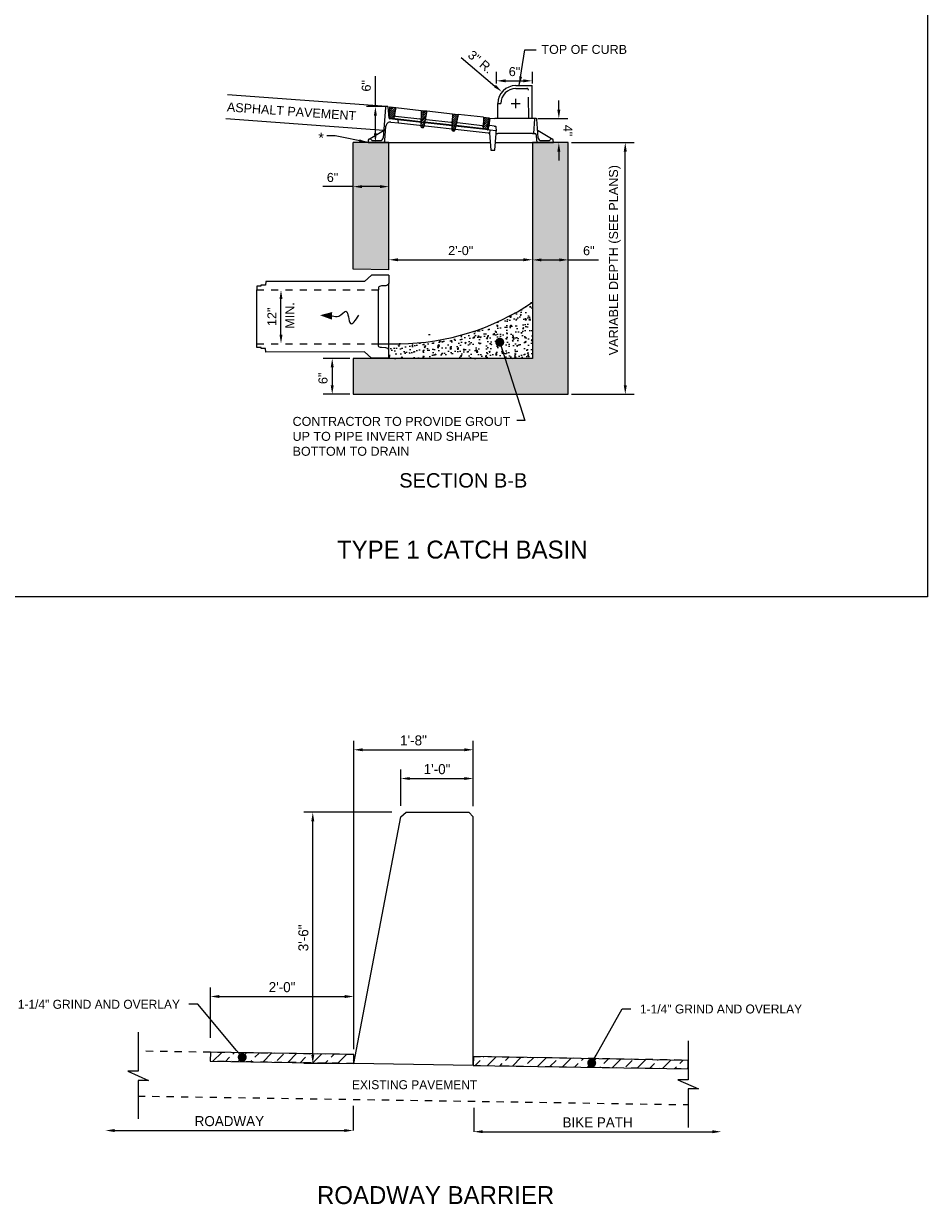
# Model space of a CAD drawing. Header units: feet. Extents: x 0 to 192, y -5 to 30.
# Tile 3 of 21: x 24 to 37, y -5 to 11. Entities that reach past the tile are written whole.
import ezdxf
from ezdxf import colors
from ezdxf.entities.mleader import LeaderData, LeaderLine
from ezdxf.math import Vec2, Vec3

# ---------------------------------------------------------------- set-up
doc = ezdxf.new("R2010")
doc.units = ezdxf.units.FT
doc.header["$MEASUREMENT"] = 0
for name, pattern in [('F', [0.15, 0.1, -0.05]), ('OhDOT_USTN2', [0.11, 0.069, -0.041]), ('OhDOT_USTN3', [0.22, 0.165, -0.055])]:
    doc.linetypes.add(name, pattern=pattern)
doc.layers.add('COLUMNS', color=6, linetype='Continuous', plot=False)
for name, color, linetype in [('D-HATCH-PATT', 247, 'Continuous'), ('D-TEXT', 9, 'Continuous'), ('D-TITLE', 3, 'Continuous'), ('D-TITLE_SUB', 6, 'Continuous'), ('DETAIL', 1, 'Continuous'), ('PV_X_EOP', 27, 'OhDOT_USTN3'), ('SC_Shading1', 247, 'Continuous'), ('text', 9, 'Continuous'), ('XS_X_Ground_Line', 180, 'OhDOT_USTN2')]:
    doc.layers.add(name, color=color, linetype=linetype)
doc.styles.add('Slanted-Normal', font='font31.shx', dxfattribs={"height": 0.14})
doc.styles.get("Standard").update_dxf_attribs({"font": 'arial.ttf'})
doc.dimstyles.new('COEC', dxfattribs={"dimscale": 13.9, "dimtxt": 0.18, "dimasz": 0.18, "dimexe": 0.18, "dimexo": 0.0625, "dimgap": 0.09, "dimtad": 1, "dimzin": 0, "dimdsep": 46, "dimtxsty": 'Standard', "dimcen": 0.09, "dimclrd": 256, "dimclre": 256, "dimclrt": 256, "dimaunit": 1, "dimadec": 4, "dimazin": 0, "dimtfac": 1, "dimtofl": 0, "dimtmove": 0, "dimatfit": 3, "dimfxl": 1, "dimtolj": 1, "dimtzin": 0, "dimlwd": -1, "dimlwe": -1, "dimarcsym": 0})
doc.dimstyles.get("Standard").update_dxf_attribs({"dimtxt": 0.18, "dimasz": 0.18, "dimexe": 0.18, "dimexo": 0.0625, "dimgap": 0.09, "dimtad": 0, "dimtih": 1, "dimtoh": 1, "dimdec": 4, "dimzin": 0, "dimdsep": 46, "dimtxsty": 'Standard', "dimcen": 0.09, "dimadec": 0, "dimazin": 0, "dimtfac": 1, "dimtdec": 4, "dimtofl": 0, "dimtmove": 0, "dimatfit": 3, "dimfxl": 1, "dimtolj": 1, "dimtzin": 0, "dimarcsym": 0})
pattern_1 = [(50, (-164.92256, 2.60307), (0.17931505, -0.01568803), [0.01875, -0.20625]), (355, (-164.92256, 2.60307), (-0.03468783, 0.18804803), [0.015, -0.165]), (100.45144, (-164.90762, 2.60176), (0.14462721, 0.17236), [0.01593505, -0.17528553]), (46.1842, (-164.92256, 2.65307), (0.26681033, -0.04137982), [0.028125, -0.309375]), (96.63564, (-164.90033, 2.64962), (0.2336655, 0.24352965), [0.0239026, -0.26292844]), (351.18416, (-164.92256, 2.65307), (0.2336655, 0.24352965), [0.0225, -0.2475]), (21, (-164.89756, 2.64057), (0.14922676, -0.10065472), [0.01875, -0.20625]), (326, (-164.89756, 2.64057), (0.06082883, 0.18128751), [0.015, -0.165]), (71.45144, (-164.88513, 2.63218), (0.2100556, 0.08063279), [0.01593505, -0.17528553]), (37.5, (-164.92256, 2.60307), (0.003039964, 0.083223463), [0, -0.163, 0, -0.1675, 0, -0.165625]), (7.5, (-164.92256, 2.60307), (0.065767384, 0.098602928), [0, -0.0955, 0, -0.15925, 0, -0.063125]), (327.5, (-164.97831, 2.60307), (0.13345561, -0.005638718), [0, -0.0625, 0, -0.195, 0, -0.25875]), (317.5, (-165.00331, 2.60307), (0.14579654, 0.025026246), [0, -0.08125, 0, -0.1295, 0, -0.18375])]

# ---------------------------------------------------------------- blocks, each defined once
blk = doc.blocks.new('*D7')
at = {"layer": 'D-TEXT', "color": 0, "linetype": 'Continuous', "lineweight": -2, "transparency": 16777216}
for p, q in [((31.46, 10.163), (31.46, 10.289)), ((31.168, 10.037), (31.586, 10.037)), ((31.46, 9.578), (31.46, 9.452))]:
    blk.add_line(p, q, dxfattribs=at)
at = {"layer": 'D-TEXT', "color": 0, "linetype": 'Continuous', "transparency": 16777216}
for points in [[(31.481, 10.163), (31.439, 10.163), (31.46, 10.037)], [(31.481, 9.578), (31.439, 9.578), (31.46, 9.704)]]:
    blk.add_solid(points, dxfattribs=at)
at = {"layer": 'Defpoints', "color": 0, "linetype": 'Continuous', "transparency": 16777216}
for p in [(31.124, 10.037), (31.124, 9.704), (31.46, 9.704)]:
    blk.add_point(p, dxfattribs=at)
at = {"layer": 'D-TEXT', "color": 0, "linetype": 'Continuous', "transparency": 16777216, "insert": (31.586, 9.871), "char_height": 0.126, "attachment_point": 5, "rotation": 270.0055}
blk.add_mtext('\\A1;4"', dxfattribs=at)
blk = doc.blocks.new('*D10')
at = {"layer": 'D-TEXT', "color": 0, "linetype": 'Continuous', "lineweight": -2, "transparency": 16777216}
for p, q in [((28.548, 6.697), (28.175, 6.697)), ((28.301, 6.571), (28.301, 6.323)), ((28.548, 6.197), (28.175, 6.197))]:
    blk.add_line(p, q, dxfattribs=at)
at = {"layer": 'D-TEXT', "color": 0, "linetype": 'Continuous', "transparency": 16777216}
for points in [[(28.28, 6.571), (28.322, 6.571), (28.301, 6.697)], [(28.28, 6.323), (28.322, 6.323), (28.301, 6.197)]]:
    blk.add_solid(points, dxfattribs=at)
at = {"layer": 'Defpoints', "color": 0, "linetype": 'Continuous', "transparency": 16777216}
for p in [(28.592, 6.697), (28.301, 6.197), (28.592, 6.197)]:
    blk.add_point(p, dxfattribs=at)
at = {"layer": 'D-TEXT', "color": 0, "linetype": 'Continuous', "transparency": 16777216, "insert": (28.173, 6.419), "char_height": 0.126, "attachment_point": 5, "rotation": 90}
blk.add_mtext('\\A1;6"', dxfattribs=at)
blk = doc.blocks.new('*D11')
at = {"layer": 'D-TEXT', "color": 0, "linetype": 'Continuous', "lineweight": -2, "transparency": 16777216}
for p, q in [((31.218, 8.069), (31.466, 8.069)), ((31.592, 8.069), (32.013, 8.069))]:
    blk.add_line(p, q, dxfattribs=at)
at = {"layer": 'D-TEXT', "color": 0, "linetype": 'Continuous', "transparency": 16777216}
for points in [[(31.218, 8.09), (31.218, 8.048), (31.092, 8.069)], [(31.466, 8.09), (31.466, 8.048), (31.592, 8.069)]]:
    blk.add_solid(points, dxfattribs=at)
at = {"layer": 'Defpoints', "color": 0, "linetype": 'Continuous', "transparency": 16777216}
for p in [(31.592, 8.069), (31.092, 7.989), (31.592, 7.989)]:
    blk.add_point(p, dxfattribs=at)
at = {"layer": 'D-TEXT', "color": 0, "linetype": 'Continuous', "transparency": 16777216, "insert": (31.878, 8.197), "char_height": 0.126, "attachment_point": 5}
blk.add_mtext('\\A1;6"', dxfattribs=at)
blk = doc.blocks.new('*D12')
at = {"layer": 'D-TEXT', "color": 0, "linetype": 'Continuous', "lineweight": -2, "transparency": 16777216}
blk.add_line((29.218, 8.071), (30.966, 8.071), dxfattribs=at)
at = {"layer": 'D-TEXT', "color": 0, "linetype": 'Continuous', "transparency": 16777216}
for points in [[(29.218, 8.092), (29.218, 8.05), (29.092, 8.071)], [(30.966, 8.092), (30.966, 8.05), (31.092, 8.071)]]:
    blk.add_solid(points, dxfattribs=at)
at = {"layer": 'Defpoints', "color": 0, "linetype": 'Continuous', "transparency": 16777216}
for p in [(31.092, 8.071), (29.092, 7.867), (31.092, 7.867)]:
    blk.add_point(p, dxfattribs=at)
at = {"layer": 'D-TEXT', "color": 0, "linetype": 'Continuous', "transparency": 16777216, "insert": (30.092, 8.198), "char_height": 0.126, "attachment_point": 5, "rotation": 359.9924}
blk.add_mtext('\\A1;2\'-0"', dxfattribs=at)
blk = doc.blocks.new('*D14')
at = {"layer": 'D-TEXT', "color": 0, "linetype": 'Continuous', "lineweight": -2, "transparency": 16777216}
for p, q in [((30.099, 10.887), (30.569, 10.492)), ((30.797, 10.248), (30.923, 10.248)), ((30.86, 10.185), (30.86, 10.311))]:
    blk.add_line(p, q, dxfattribs=at)
at = {"layer": 'D-TEXT', "color": 0, "linetype": 'Continuous', "transparency": 16777216}
blk.add_solid([(30.583, 10.508), (30.556, 10.476), (30.666, 10.411)], dxfattribs=at)
at = {"layer": 'Defpoints', "color": 0, "linetype": 'Continuous', "transparency": 16777216}
for p in [(30.666, 10.411), (30.86, 10.248)]:
    blk.add_point(p, dxfattribs=at)
at = {"layer": 'D-TEXT', "color": 0, "linetype": 'Continuous', "transparency": 16777216, "insert": (30.368, 10.828), "char_height": 0.126, "attachment_point": 5, "rotation": 319.9568}
blk.add_mtext('\\A1;3" R.', dxfattribs=at)
blk = doc.blocks.new('*D15')
at = {"layer": 'D-TEXT', "color": 0, "linetype": 'Continuous', "lineweight": -2, "transparency": 16777216}
for p, q in [((30.592, 10.528), (30.592, 10.69)), ((30.718, 10.564), (30.966, 10.564)), ((31.092, 10.528), (31.092, 10.69))]:
    blk.add_line(p, q, dxfattribs=at)
at = {"layer": 'D-TEXT', "color": 0, "linetype": 'Continuous', "transparency": 16777216}
for points in [[(30.718, 10.585), (30.718, 10.543), (30.592, 10.564)], [(30.966, 10.585), (30.966, 10.543), (31.092, 10.564)]]:
    blk.add_solid(points, dxfattribs=at)
at = {"layer": 'Defpoints', "color": 0, "linetype": 'Continuous', "transparency": 16777216}
for p in [(31.092, 10.564), (30.592, 10.484), (31.092, 10.484)]:
    blk.add_point(p, dxfattribs=at)
at = {"layer": 'D-TEXT', "color": 0, "linetype": 'Continuous', "transparency": 16777216, "insert": (30.842, 10.692), "char_height": 0.126, "attachment_point": 5}
blk.add_mtext('\\A1;6"', dxfattribs=at)
blk = doc.blocks.new('*D16')
at = {"layer": 'D-TEXT', "color": 0, "linetype": 'Continuous', "lineweight": -2, "transparency": 16777216}
for p, q in [((28.903, 10.205), (28.903, 10.63)), ((29.048, 10.205), (28.777, 10.205)), ((28.903, 9.832), (28.903, 10.079))]:
    blk.add_line(p, q, dxfattribs=at)
at = {"layer": 'D-TEXT', "color": 0, "linetype": 'Continuous', "transparency": 16777216}
for points in [[(28.882, 10.079), (28.924, 10.079), (28.903, 10.205)], [(28.882, 9.832), (28.924, 9.832), (28.903, 9.706)]]:
    blk.add_solid(points, dxfattribs=at)
at = {"layer": 'Defpoints', "color": 0, "linetype": 'Continuous', "transparency": 16777216}
for p in [(29.092, 10.205), (28.903, 9.706), (29.092, 9.706)]:
    blk.add_point(p, dxfattribs=at)
at = {"layer": 'D-TEXT', "color": 0, "linetype": 'Continuous', "transparency": 16777216, "insert": (28.776, 10.495), "char_height": 0.126, "attachment_point": 5, "rotation": 90}
blk.add_mtext('\\A1;6"', dxfattribs=at)
blk = doc.blocks.new('*D17')
at = {"layer": 'D-TEXT', "color": 0, "linetype": 'Continuous', "lineweight": -2, "transparency": 16777216}
for p, q in [((31.635, 9.704), (32.512, 9.704)), ((32.386, 6.323), (32.386, 9.578)), ((31.635, 6.197), (32.512, 6.197))]:
    blk.add_line(p, q, dxfattribs=at)
at = {"layer": 'D-TEXT', "color": 0, "linetype": 'Continuous', "transparency": 16777216}
for points in [[(32.365, 9.578), (32.407, 9.578), (32.386, 9.704)], [(32.365, 6.323), (32.407, 6.323), (32.386, 6.197)]]:
    blk.add_solid(points, dxfattribs=at)
at = {"layer": 'Defpoints', "color": 0, "linetype": 'Continuous', "transparency": 16777216}
for p in [(31.592, 9.704), (32.386, 9.704), (31.592, 6.197)]:
    blk.add_point(p, dxfattribs=at)
at = {"layer": 'D-TEXT', "color": 0, "linetype": 'Continuous', "transparency": 16777216, "insert": (32.241, 8.065), "char_height": 0.126, "attachment_point": 5, "rotation": 90}
blk.add_mtext('\\A1;VARIABLE DEPTH (SEE PLANS)', dxfattribs=at)
blk = doc.blocks.new('*D22')
at = {"layer": 'D-TEXT', "color": 0, "linetype": 'Continuous', "lineweight": -2, "transparency": 16777216}
for p, q in [((28.592, 9.09), (28.17, 9.09)), ((28.966, 9.09), (28.718, 9.09))]:
    blk.add_line(p, q, dxfattribs=at)
at = {"layer": 'D-TEXT', "color": 0, "linetype": 'Continuous', "transparency": 16777216}
for points in [[(28.718, 9.111), (28.718, 9.069), (28.592, 9.09)], [(28.966, 9.111), (28.966, 9.069), (29.092, 9.09)]]:
    blk.add_solid(points, dxfattribs=at)
at = {"layer": 'Defpoints', "color": 0, "linetype": 'Continuous', "transparency": 16777216}
for p in [(28.592, 9.09), (29.092, 9.09), (29.092, 9.09)]:
    blk.add_point(p, dxfattribs=at)
at = {"layer": 'D-TEXT', "color": 0, "linetype": 'Continuous', "transparency": 16777216, "insert": (28.306, 9.217), "char_height": 0.126, "attachment_point": 5}
blk.add_mtext('\\A1;6"', dxfattribs=at)
blk = doc.blocks.new('*D5')
at = {"layer": 'D-TEXT', "color": 0, "linetype": 'Continuous', "lineweight": -2, "transparency": 16777216}
blk.add_line((27.587, 7.027), (27.587, 7.525), dxfattribs=at)
at = {"layer": 'D-TEXT', "color": 0, "linetype": 'Continuous', "transparency": 16777216}
for points in [[(27.608, 7.525), (27.566, 7.525), (27.587, 7.651)], [(27.608, 7.027), (27.566, 7.027), (27.587, 6.901)]]:
    blk.add_solid(points, dxfattribs=at)
at = {"layer": 'Defpoints', "color": 0, "linetype": 'Continuous', "transparency": 16777216}
for p in [(27.506, 7.651), (27.587, 7.651), (27.507, 6.901)]:
    blk.add_point(p, dxfattribs=at)
at = {"layer": 'D-TEXT', "color": 0, "linetype": 'Continuous', "transparency": 16777216, "insert": (27.461, 7.276), "char_height": 0.126, "attachment_point": 5, "rotation": 90.0419}
blk.add_mtext('\\A1;12"', dxfattribs=at)
blk = doc.blocks.new('*D99')
at = {"layer": 'Defpoints', "color": 0, "transparency": 16777216}
for p in [(30.268, 0.843), (29.256, 0.311), (30.268, 0.31)]:
    blk.add_point(p, dxfattribs=at)
at = {"layer": 'text', "transparency": 16777216}
for p, q in [((29.256, 0.461), (29.256, 0.968)), ((29.381, 0.843), (30.143, 0.843)), ((30.268, 0.46), (30.268, 0.968))]:
    blk.add_line(p, q, dxfattribs=at)
for points in [[(29.381, 0.864), (29.381, 0.823), (29.256, 0.843)], [(30.143, 0.864), (30.143, 0.823), (30.268, 0.843)]]:
    blk.add_solid(points, dxfattribs=at)
at = {"layer": 'text', "transparency": 16777216, "insert": (29.762, 0.973), "char_height": 0.14, "attachment_point": 5, "style": 'Slanted-Normal'}
blk.add_mtext('\\A1;1\'-0"', dxfattribs=at)
blk = doc.blocks.new('*D100')
at = {"layer": 'Defpoints', "color": 0, "transparency": 16777216}
for p in [(30.268, 1.244), (30.268, 0.31), (28.601, -3.128)]:
    blk.add_point(p, dxfattribs=at)
at = {"layer": 'text', "transparency": 16777216}
for p, q in [((28.601, -2.628), (28.601, 1.369)), ((30.268, 0.81), (30.268, 1.369)), ((28.726, 1.244), (30.143, 1.244))]:
    blk.add_line(p, q, dxfattribs=at)
for points in [[(28.726, 1.265), (28.726, 1.223), (28.601, 1.244)], [(30.143, 1.265), (30.143, 1.223), (30.268, 1.244)]]:
    blk.add_solid(points, dxfattribs=at)
at = {"layer": 'text', "transparency": 16777216, "insert": (29.434, 1.374), "char_height": 0.14, "attachment_point": 5, "style": 'Slanted-Normal'}
blk.add_mtext('\\A1;1\'-8"', dxfattribs=at)
blk = doc.blocks.new('*D101')
at = {"layer": 'Defpoints', "color": 0, "transparency": 16777216}
for p in [(28.03, 0.373), (29.33, 0.373), (28.601, -3.128)]:
    blk.add_point(p, dxfattribs=at)
at = {"layer": 'text', "transparency": 16777216}
for p, q in [((29.13, 0.373), (27.905, 0.373)), ((28.03, -3.003), (28.03, 0.248)), ((28.401, -3.128), (27.905, -3.128))]:
    blk.add_line(p, q, dxfattribs=at)
for points in [[(28.009, 0.248), (28.051, 0.248), (28.03, 0.373)], [(28.009, -3.003), (28.051, -3.003), (28.03, -3.128)]]:
    blk.add_solid(points, dxfattribs=at)
at = {"layer": 'text', "transparency": 16777216, "insert": (27.9, -1.377), "char_height": 0.14, "attachment_point": 5, "rotation": 90, "style": 'Slanted-Normal'}
blk.add_mtext('\\A1;3\'-6"', dxfattribs=at)
blk = doc.blocks.new('*D102')
at = {"layer": 'Defpoints', "color": 0, "transparency": 16777216}
for p in [(28.601, -2.194), (26.603, -2.971), (28.601, -3.128)]:
    blk.add_point(p, dxfattribs=at)
at = {"layer": 'text', "transparency": 16777216}
for p, q in [((26.603, -2.771), (26.603, -2.069)), ((28.601, -2.928), (28.601, -2.069)), ((26.728, -2.194), (28.476, -2.194))]:
    blk.add_line(p, q, dxfattribs=at)
for points in [[(26.728, -2.173), (26.728, -2.215), (26.603, -2.194)], [(28.476, -2.173), (28.476, -2.215), (28.601, -2.194)]]:
    blk.add_solid(points, dxfattribs=at)
at = {"layer": 'text', "transparency": 16777216, "insert": (27.602, -2.064), "char_height": 0.14, "attachment_point": 5, "style": 'Slanted-Normal'}
blk.add_mtext('\\A1;2\'-0"', dxfattribs=at)
blk = doc.blocks.new('_Dot')
at = {"color": 0, "linetype": 'ByBlock', "lineweight": -2}
blk.add_line((-0.5, 0), (-1, 0), dxfattribs=at)
at = {"color": 0, "linetype": 'ByBlock', "const_width": 0.5}
blk.add_lwpolyline([(-0.25, 0, 1), (0.25, 0, 1)], format="xyb", close=True, dxfattribs=at)

msp = doc.modelspace()

# ---------------------------------------------------------------- hatches: boundary and pattern name
at = {"layer": 'D-HATCH-PATT'}
h = msp.add_hatch(dxfattribs=at)
h.set_pattern_fill('ANSI31', color=247, scale=0.157725, angle=0.00563, style=0)
h.set_pattern_definition([(45.00563, (25.675918, 17.890896), (-0.013942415, 0.013939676), [])])
h.paths.add_polyline_path([(30.44788, 9.8926, 0.38531359), (30.45862, 9.90033), (30.48996, 10.04667), (30.40991, 10.05562), (30.40642, 9.91082, 0.38887873), (30.41956, 9.89577)])
h.paths.add_polyline_path([(30.01084, 9.87576), (30.05502, 10.0953), (29.97616, 10.10412), (29.97077, 9.88024, 0.38887873), (29.98391, 9.86519), (29.9947, 9.86398, 0.38887873)])
h.paths.add_polyline_path([(29.62128, 10.1438), (29.54241, 10.15261), (29.53702, 9.92874, 0.38887873), (29.55016, 9.91369), (29.56095, 9.91248, 0.38887873), (29.57709, 9.92426)])
h.paths.add_polyline_path([(29.18753, 10.19229), (29.09881, 10.20221), (29.09706, 10.05256, 0.36502737), (29.10513, 10.04275), (29.14532, 10.03838, 0.34970826), (29.15939, 10.05028)])
at = {"layer": 'D-HATCH-PATT', "linetype": 'Continuous'}
h = msp.add_hatch(dxfattribs=at)
h.set_pattern_fill('AR-CONC', color=256, scale=0.025)
h.set_pattern_definition(pattern_1)
h.paths.add_polyline_path([(29.09162, 9.704), (28.80108, 9.70398), (28.59161, 9.70438), (28.59161, 9.20433), (28.59161, 7.93816), (29.09031, 7.93094)], flags=17)
h.paths.add_polyline_path([(31.59161, 6.7803), (31.59161, 9.19696), (31.59161, 9.70438), (31.09161, 9.70438), (31.09161, 6.69696), (30.09161, 6.69696), (28.59161, 6.69696), (28.59161, 6.19696), (30.09161, 6.19696), (31.59161, 6.19696)])
h = msp.add_hatch(dxfattribs=at)
h.set_pattern_fill('AR-CONC', color=256, scale=0.025)
h.set_pattern_definition(pattern_1)
edge = h.paths.add_edge_path()
edge.add_arc((29.21266, 10.25129), 3.34978, 270.439516, 304.119374, ccw=False)
edge.add_line((29.23836, 6.90161), (29.09217, 6.90156))
edge.add_line((29.09217, 6.90156), (29.09222, 6.81057))
edge.add_line((29.09222, 6.81057), (29.09216, 6.69696))
edge.add_line((29.09216, 6.69696), (30.09161, 6.69696))
edge.add_line((30.09161, 6.69696), (31.09161, 6.69696))
edge.add_line((31.09161, 6.69696), (31.09161, 7.47811))
at = {"layer": 'SC_Shading1'}
h = msp.add_hatch(dxfattribs=at)
h.set_pattern_fill('ANSI33', color=256)
h.set_pattern_definition([(45, (0, -8.87452), (-0.1767767, 0.1767767), []), (45, (0.17678, -8.87452), (-0.1767767, 0.1767767), [0.125, -0.0625])])
h.paths.add_polyline_path([(28.60269, -3.00264), (26.60294, -2.97139), (26.60099, -3.09638), (28.60074, -3.12762)])
h.paths.add_polyline_path([(30.26949, -3.02868), (30.26754, -3.15367), (33.26328, -3.20048), (33.26328, -3.08366)])

# ---------------------------------------------------------------- linework, layer by layer
at = {"layer": 'COLUMNS'}
msp.add_lwpolyline([(6.09752, 3.37445), (6.09752, 24.37445), (36.59752, 24.37445), (36.59752, 3.37445)], close=True, dxfattribs=at)
at = {"layer": 'D-HATCH-PATT', "color": 247}
for centre, radius, start, end in [((29.05264, 10.19397), 0.01042, 90, 176), ((29.07461, 10.19917), 0.00521, 5, 90), ((29.10383, 10.04442), 0.01042, 185, 263.62063), ((29.10507, 10.05265), 0.00986, 178.62063, 263.62063), ((29.14489, 10.05316), 0.01479, 263.62063, 348.792889), ((29.18027, 10.05423), 0.01972, 83.62063, 168.792889), ((29.51941, 10.01632), 0.01972, 358.62063, 83.62063), ((31.12775, 10.03251), 0.00521, 90, 175), ((31.14452, 10.0273), 0.01042, 4, 90), ((29.0096, 9.87721), 0.01042, 300.764116, 356), ((29.11237, 9.92817), 0.0625, 83.62063, 176), ((29.21602, 10.01616), 0.00521, 5, 83.62063), ((29.5518, 9.92838), 0.01479, 178.62063, 263.62063), ((29.5626, 9.92717), 0.01479, 263.62063, 348.62063), ((29.61361, 10.00578), 0.01972, 83.62063, 168.62063), ((29.95316, 9.96782), 0.01972, 358.62063, 83.62063), ((29.98555, 9.87989), 0.01479, 178.62063, 263.62063), ((29.99634, 9.87868), 0.01479, 263.62063, 348.62063), ((30.04736, 9.95729), 0.01972, 83.62063, 168.62063), ((30.38691, 9.91933), 0.01972, 358.62063, 83.62063), ((30.4212, 9.91046), 0.01479, 178.62063, 263.62063), ((30.45083, 9.90219), 0.00986, 263.62063, 348.62063), ((30.46404, 9.89235), 0.01042, 263.62063, 355), ((30.48366, 9.93732), 0.00521, 83.62063, 175), ((30.50373, 9.87219), 0.00521, 83.62063, 175), ((30.57454, 9.92716), 0.00521, 5, 83.62063), ((31.1759, 9.87721), 0.01042, 184, 239.235884), ((28.82473, 9.73563), 0.02083, 90, 175), ((28.82425, 9.76688), 0.01042, 270.874789, 300.764116), ((28.82796, 9.73563), 0.02083, 22.024313, 90), ((28.86658, 9.75126), 0.02083, 202.024313, 270), ((28.97092, 9.77209), 0.04167, 270, 356), ((29.00492, 9.73563), 0.03125, 270, 356), ((30.58009, 9.86365), 0.00521, 5, 83.62063), ((31.12327, 9.80855), 0.02083, 4, 90), ((31.18057, 9.73563), 0.03125, 184, 270), ((31.21457, 9.77209), 0.04167, 184, 270), ((31.31892, 9.75126), 0.02083, 270, 337.975687), ((31.35754, 9.73563), 0.02083, 90, 157.975687), ((31.36125, 9.76688), 0.01042, 239.235884, 269.125211), ((31.36077, 9.73563), 0.02083, 5, 90)]:
    msp.add_arc(centre, radius, start, end, dxfattribs=at)
at = {"layer": 'D-HATCH-PATT'}
msp.add_arc((30.47581, 9.81766), 0.02083, 4, 83.62063, dxfattribs=at)
at = {"layer": 'D-HATCH-PATT', "color": 247}
for points, knots in [([(30.56952, 10.03778), (30.56828, 10.03792), (30.56733, 10.03802), (30.56623, 10.03815), (30.56594, 10.03818), (30.5658, 10.03819)], [0.812516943, 0.812516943, 0.812516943, 0.812516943, 1.027302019, 1.027302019, 1.178191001, 1.178191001, 1.178191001, 1.178191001]), ([(30.57067, 10.03772), (30.57057, 10.03772), (30.57047, 10.03772), (30.57027, 10.03772), (30.57017, 10.03773), (30.57007, 10.03773), (30.56997, 10.03774), (30.56988, 10.03775), (30.56969, 10.03776), (30.5696, 10.03777), (30.56952, 10.03778)], [0, 0, 0, 0, 0.0231827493, 0.0231827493, 0.0463654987, 0.0463654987, 0.0463654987, 0.069548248, 0.069548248, 0.0927309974, 0.0927309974, 0.0927309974, 0.0927309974]), ([(30.59113, 10.03772), (30.59019, 10.03772), (30.58925, 10.03772), (30.58577, 10.03772), (30.58328, 10.03772), (30.57847, 10.03772), (30.57617, 10.03772), (30.57286, 10.03772), (30.5717, 10.03772), (30.57067, 10.03772)], [0, 0, 0, 0, 0.08597336, 0.08597336, 0.31843328, 0.31843328, 0.562394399, 0.562394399, 0.714870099, 0.714870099, 0.714870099, 0.714870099]), ([(31.16885, 9.87063), (31.16822, 9.87112), (31.16768, 9.87168), (31.16681, 9.8728), (31.16649, 9.87335), (31.16601, 9.87433), (31.16586, 9.87476), (31.16565, 9.87548), (31.1656, 9.87576), (31.16554, 9.87613), (31.16552, 9.87624), (31.16552, 9.87633)], [0.235005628, 0.235005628, 0.235005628, 0.235005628, 0.270742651, 0.270742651, 0.306479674, 0.306479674, 0.342216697, 0.342216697, 0.37795372, 0.37795372, 0.40274714, 0.40274714, 0.40274714, 0.40274714])]:
    msp.add_open_spline(points, degree=3, knots=knots, dxfattribs=at)
at = {"layer": 'D-TEXT', "color": 247}
for p, q in [((30.85958, 10.49773), (31.08875, 10.49773)), ((30.85958, 10.45606), (31.01607, 10.45606)), ((31.08875, 10.03772), (31.08875, 10.49773)), ((29.07461, 10.20438), (29.05264, 10.20438)), ((29.09881, 10.20221), (29.09521, 10.05289)), ((29.09881, 10.20221), (29.18753, 10.19229)), ((30.60958, 10.03772), (30.60958, 10.24773)), ((30.60958, 10.24773), (30.65125, 10.24773)), ((29.04224, 10.19469), (29.01249, 9.76918)), ((29.09345, 10.04352), (29.0798, 10.19963)), ((29.14324, 10.03846), (29.10397, 10.04285)), ((29.5386, 9.99426), (29.14324, 10.03846)), ((29.18753, 10.19229), (29.15939, 10.05028)), ((29.18246, 10.07383), (29.5216, 10.03591)), ((29.18753, 10.19229), (29.54241, 10.15261)), ((29.54241, 10.15261), (29.53702, 9.92874)), ((29.54241, 10.15261), (29.62128, 10.1438)), ((29.62128, 10.1438), (29.57709, 9.92426)), ((29.62128, 10.1438), (29.97616, 10.10412)), ((29.97616, 10.10412), (29.97077, 9.88024)), ((29.97616, 10.10412), (30.05502, 10.0953)), ((30.05502, 10.0953), (30.01084, 9.87576)), ((30.40991, 10.05562), (30.05502, 10.0953)), ((30.40991, 10.05562), (30.40642, 9.91082)), ((30.40991, 10.05562), (30.48996, 10.04667)), ((30.48996, 10.04667), (30.46049, 9.90025)), ((30.49863, 10.0457), (30.5658, 10.03819)), ((31.11219, 10.03772), (30.59113, 10.03772)), ((31.12775, 10.03772), (31.11219, 10.03772)), ((31.14452, 10.03772), (31.12775, 10.03772)), ((29.0361, 9.73345), (29.05002, 9.93253)), ((29.2166, 10.02133), (29.10267, 10.03407)), ((29.11931, 9.99029), (29.22454, 9.97852)), ((29.22454, 9.97852), (29.22121, 10.01661)), ((29.55016, 9.91369), (29.56095, 9.91248)), ((29.97235, 9.94577), (29.59002, 9.98851)), ((29.6158, 10.02538), (29.95535, 9.98741)), ((30.41956, 9.89577), (30.02377, 9.94002)), ((30.3891, 9.93892), (30.04955, 9.97688)), ((30.41956, 9.89577), (30.44973, 9.89239)), ((30.47847, 9.93778), (30.47442, 9.89144)), ((30.50431, 9.87736), (30.47837, 9.88026)), ((30.48424, 9.9425), (30.4998, 9.94076)), ((30.49855, 9.87264), (30.49538, 9.83644)), ((30.55949, 9.93408), (30.4998, 9.94076)), ((30.58067, 9.86883), (30.50431, 9.87736)), ((30.55949, 9.93408), (30.57512, 9.93234)), ((30.57972, 9.92762), (30.58528, 9.86411)), ((31.12256, 10.03296), (31.10475, 9.82938)), ((31.17301, 9.76918), (31.15491, 10.02803)), ((28.80398, 9.73745), (28.80108, 9.70438)), ((28.82796, 9.75647), (28.82473, 9.75647)), ((29.01493, 9.86826), (28.82958, 9.75793)), ((28.86658, 9.73042), (28.97092, 9.73042)), ((29.98391, 9.86519), (29.9947, 9.86398)), ((30.49538, 9.83644), (30.5119, 9.60022)), ((30.56827, 9.60022), (30.58832, 9.82938)), ((30.58832, 9.82938), (30.58528, 9.86411)), ((30.58832, 9.82938), (30.60907, 9.82938)), ((31.09438, 9.82938), (30.60907, 9.82938)), ((31.09438, 9.82938), (31.10475, 9.82938)), ((31.10475, 9.82938), (31.12327, 9.82938)), ((31.14405, 9.81), (31.1494, 9.73345)), ((31.16885, 9.87063), (31.17616, 9.86493)), ((31.35592, 9.75793), (31.17057, 9.86826)), ((31.21457, 9.73042), (31.31892, 9.73042)), ((31.36077, 9.75647), (31.35754, 9.75647)), ((31.38442, 9.70438), (31.38152, 9.73745)), ((28.80108, 9.70438), (29.00492, 9.70438)), ((29.00492, 9.70438), (29.20212, 9.70438)), ((29.20212, 9.70438), (30.48186, 9.70438)), ((30.48186, 9.70438), (30.50461, 9.70438)), ((30.5119, 9.60022), (30.56827, 9.60022)), ((30.57738, 9.70438), (30.60071, 9.70438)), ((30.60071, 9.70438), (31.10784, 9.70438)), ((31.10784, 9.70438), (31.18057, 9.70438)), ((31.18057, 9.70438), (31.38442, 9.70438))]:
    msp.add_line(p, q, dxfattribs=at)
at = {"layer": 'D-TEXT'}
for p, q in [((30.47837, 9.88026), (29.2166, 10.02133)), ((29.22454, 9.97852), (30.47462, 9.83876)), ((30.50431, 9.87736), (30.47837, 9.88026)), ((30.49855, 9.87264), (30.49538, 9.83644)), ((30.47462, 9.83876), (30.47812, 9.83837))]:
    msp.add_line(p, q, dxfattribs=at)
at = {"layer": 'D-TEXT', "color": 247}
for radius in [0.25, 0.20833]:
    msp.add_arc((30.85958, 10.24773), radius, 90, 180, dxfattribs=at)
at = {"layer": 'DETAIL', "linetype": 'Continuous'}
for p, q in [((29.09162, 9.70438), (28.59161, 9.70438)), ((29.09031, 7.93094), (29.09162, 9.70438)), ((31.59161, 9.70438), (31.09161, 9.70438)), ((31.09161, 9.70438), (31.09161, 6.69696)), ((31.59161, 6.19696), (31.59161, 9.70438)), ((27.3745, 7.76711), (27.37293, 7.71905)), ((28.74898, 7.76676), (27.3745, 7.76711)), ((28.8475, 7.85547), (28.74898, 7.76676)), ((29.09177, 7.85563), (28.8475, 7.85547)), ((27.3082, 7.70342), (27.24905, 7.7031)), ((27.24905, 7.7031), (27.24917, 7.65094)), ((27.30821, 7.71735), (27.3082, 7.70342)), ((27.37293, 7.71905), (27.30821, 7.71735)), ((27.24951, 6.84878), (27.24958, 6.90094)), ((27.30866, 6.84852), (27.24951, 6.84878)), ((27.30868, 6.83459), (27.30866, 6.84852)), ((27.3734, 6.83295), (27.30868, 6.83459)), ((27.37503, 6.7849), (27.3734, 6.83295)), ((28.7495, 6.78672), (27.37503, 6.7849)), ((28.84812, 6.69811), (28.7495, 6.78672)), ((28.59161, 6.69696), (28.59161, 6.19696)), ((31.09161, 6.69696), (28.59161, 6.69696)), ((29.09216, 6.69821), (28.84812, 6.69811)), ((28.59161, 6.19696), (31.59161, 6.19696)), ((25.59721, -2.6916), (25.59722, -3.23615)), ((33.26328, -2.81138), (33.26329, -3.35593)), ((25.45413, -3.23615), (25.74028, -3.36225)), ((25.59722, -3.23615), (25.45413, -3.23615)), ((25.5972, -3.36225), (25.5972, -3.89796)), ((25.74028, -3.36225), (25.5972, -3.36225)), ((33.12019, -3.35593), (33.40634, -3.48203)), ((33.26329, -3.35593), (33.12019, -3.35593)), ((33.26327, -3.48203), (33.26327, -4.01775)), ((33.40634, -3.48203), (33.26327, -3.48203))]:
    msp.add_line(p, q, dxfattribs=at)
at = {"layer": 'DETAIL', "linetype": 'F', "ltscale": 0.0625}
for p, q in [((27.24917, 7.65094), (28.94621, 7.65218)), ((27.24958, 6.90094), (28.94662, 6.90151))]:
    msp.add_line(p, q, dxfattribs=at)
at = {"layer": 'DETAIL', "linetype": 'Continuous'}
for points in [[(29.05986, 10.20532), (26.84363, 10.36825)], [(29.01982, 9.87403), (26.81919, 10.03582)], [(29.09031, 7.93094), (28.59161, 7.93816), (28.59161, 9.70438)], [(29.09222, 6.81057), (29.09172, 7.74328)], [(27.24958, 6.90094), (27.24917, 7.65094)], [(28.94662, 6.90151), (28.94621, 7.65218)]]:
    msp.add_lwpolyline(points, dxfattribs=at)
for points in [[(29.09177, 7.85563), (29.09172, 7.74328, -0.30017441), (29.04646, 7.70919), (28.9887, 7.70574, 0.06150134), (28.96167, 7.70075, 0.28872188), (28.94763, 7.68419), (28.94621, 7.65218)], [(29.09216, 6.69821), (29.09222, 6.81057, 0.30017441), (29.04692, 6.8446), (28.98916, 6.84799, -0.06150134), (28.96212, 6.85295, -0.28872188), (28.94806, 6.8695), (28.94662, 6.90151)]]:
    msp.add_lwpolyline(points, format="xyb", dxfattribs=at)
at = {"layer": 'DETAIL'}
msp.add_lwpolyline([(28.94662, 6.90151), (29.23836, 6.90161, 0.14802321), (31.09161, 7.47811)], format="xyb", dxfattribs=at)
at = {"layer": 'DETAIL', "flags": 128}
msp.add_lwpolyline([(28.12999, 7.298, 0, 0.10547, 0), (28.2981, 7.28975, 0.10547, 0.10547, 0)], format="xyseb", dxfattribs=at)
at = {"layer": 'DETAIL'}
msp.add_spline([(28.2981, 7.28975), (28.39424, 7.28503), (28.4926, 7.35328), (28.5552, 7.18281), (28.6724, 7.2988)], degree=3, dxfattribs=at)
at = {"layer": 'PV_X_EOP', "linetype": 'F', "ltscale": 3}
msp.add_lwpolyline([(31.04142, 10.03772), (31.0369, 10.43547, 0.41088852), (31.01607, 10.45606)], format="xyb", dxfattribs=at)
at = {"layer": 'PV_X_EOP', "linetype": 'F', "ltscale": 3, "flags": 128}
msp.add_lwpolyline([(30.49863, 10.0457), (30.48424, 9.9425)], dxfattribs=at)
at = {"layer": 'SC_Shading1', "linetype": 'Continuous'}
for points in [[(28.60269, -3.00264), (26.60294, -2.97139), (26.60099, -3.09638), (28.60074, -3.12762)], [(30.26949, -3.02868), (30.26754, -3.15367), (33.26328, -3.20048), (33.26328, -3.08366)]]:
    msp.add_lwpolyline(points, close=True, dxfattribs=at)
at = {"layer": 'text'}
for p, q in [((29.25576, 0.31125), (29.32997, 0.37265)), ((29.32997, 0.37265), (30.20503, 0.37265)), ((30.20503, 0.37265), (30.26754, 0.31014)), ((28.60074, -3.12762), (29.25576, 0.31125)), ((30.26754, -3.15367), (30.26754, 0.31014)), ((28.59318, -3.71626), (28.59318, -4.06201)), ((30.27454, -3.74375), (30.27454, -4.07862)), ((25.26674, -4.06101), (28.46818, -4.06101)), ((30.39954, -4.07762), (33.60099, -4.07762))]:
    msp.add_line(p, q, dxfattribs=at)
msp.add_lwpolyline([(30.26754, -3.15367), (28.60074, -3.12762)], dxfattribs=at)
for points in [[(25.26674, -4.04017), (25.26674, -4.08184), (25.14174, -4.06101)], [(28.46818, -4.04017), (28.46818, -4.08184), (28.59318, -4.06101)], [(30.39954, -4.05678), (30.39954, -4.09845), (30.27454, -4.07762)], [(33.60099, -4.05678), (33.60099, -4.09845), (33.72599, -4.07762)]]:
    msp.add_solid(points, dxfattribs=at)
at = {"layer": 'XS_X_Ground_Line'}
for points in [[(28.60269, -3.00264), (25.60306, -2.95577)], [(28.60074, -3.12762), (26.60099, -3.09638)], [(30.26949, -3.02868), (33.26912, -3.07555)], [(30.26754, -3.15367), (33.26717, -3.20054)], [(25.5933, -3.58069), (33.25936, -3.70048)]]:
    msp.add_lwpolyline(points, dxfattribs=at)

# ---------------------------------------------------------------- texts
at = {"layer": 'D-TITLE', "linetype": 'Continuous', "char_height": 0.25, "width": 7.7004597, "attachment_point": 1}
for s, insert in [('{\\Ffont31|c0;TYPE 1 CATCH BASIN}', (28.36825, 4.15777)), ('{\\Ffont31|c0;ROADWAY BARRIER}', (28.08894, -4.83572))]:
    msp.add_mtext(s, dxfattribs=dict(at, insert=insert))
at = {"layer": 'D-TITLE_SUB', "insert": (30.12816, 5.09732), "char_height": 0.2, "attachment_point": 2}
msp.add_mtext('SECTION B-B', dxfattribs=at)
at = {"layer": 'text', "char_height": 0.125, "attachment_point": 1}
for s, insert, width in [('\\A1;\\pxql;TOP OF CURB', (31.21723, 11.06435), 4.7637274), ('\\A1;CONTRACTOR TO PROVIDE GROUT UP TO PIPE INVERT AND SHAPE BOTTOM TO DRAIN', (27.74835, 5.8817), 3.2971791)]:
    msp.add_mtext(s, dxfattribs=dict(at, insert=insert, width=width))
at = {"layer": 'text', "insert": (26.83903, 10.26379), "char_height": 0.125, "width": 3.4943, "attachment_point": 1, "rotation": 356}
msp.add_mtext('ASPHALT PAVEMENT', dxfattribs=at)
at = {"layer": 'text', "color": 9, "linetype": 'Continuous', "insert": (28.15302, 9.83963), "char_height": 0.14, "width": 0.0895879, "attachment_point": 2}
msp.add_mtext('\\A1;\\pxql;*', dxfattribs=at)
at = {"layer": 'text', "color": 9, "linetype": 'Continuous', "insert": (27.64569, 7.32367), "char_height": 0.125, "width": 0.4258325, "attachment_point": 2, "rotation": 90}
msp.add_mtext('\\A1;\\pxql;MIN.', dxfattribs=at)
at = {"layer": 'text', "char_height": 0.14, "attachment_point": 5, "style": 'Slanted-Normal'}
for s, insert in [('\\A1;ROADWAY', (26.86746, -3.93101)), ('\\A1;BIKE PATH', (32.00026, -3.94762))]:
    msp.add_mtext(s, dxfattribs=dict(at, insert=insert))

# ---------------------------------------------------------------- dimensions: what is measured, and where the dimension line sits
at = {"layer": 'D-TEXT', "linetype": 'Continuous'}
dim = msp.add_radius_dim(center=(30.85958, 10.24773), mpoint=(30.6656, 10.41075), text='3" R.', dimstyle='Standard', override={"dimscale": 0.7, "dimtad": 1, "dimtih": 0, "dimtoh": 0}, dxfattribs=at)
dim.commit()
dim.dimension.update_dxf_attribs({"geometry": '*D14', "text_midpoint": (30.3676, 10.82757)})
for base, p1, p2, angle, text, override, picture, middle in [((31.09162, 10.56446), (30.59162, 10.48409), (31.09162, 10.48409), 0, '6"', {"dimscale": 0.7, "dimtad": 1, "dimtih": 0, "dimtoh": 0}, '*D15', (30.84162, 10.56446)), ((28.90334, 9.70622), (29.09162, 10.20532), (29.09162, 9.70622), 270, '6"', {"dimscale": 0.7, "dimtad": 1, "dimtih": 0, "dimtoh": 0, "dimse2": 1}, '*D16', (28.90334, 10.49451)), ((31.45965, 9.70438), (31.1242, 10.03663), (31.12423, 9.70435), 270.005513, '4"', {"dimscale": 0.7, "dimtad": 1, "dimtih": 0, "dimtoh": 0, "dimse2": 1}, '*D7', (31.45963, 9.87052)), ((32.38638, 9.70438), (31.59161, 6.19696), (31.59161, 9.70438), 90, 'VARIABLE DEPTH (SEE PLANS)', {"dimscale": 0.7, "dimtad": 1, "dimtih": 0, "dimtoh": 0, "dimse1": 0, "dimse2": 0}, '*D17', (32.38638, 8.06503)), ((29.09162, 9.08994), (28.59162, 9.09038), (29.09162, 9.09038), 0, '6"', {"dimscale": 0.7, "dimtad": 1, "dimtih": 0, "dimtoh": 0, "dimse1": 1, "dimse2": 1}, '*D22', (28.30612, 9.08994)), ((31.09162, 8.07055), (29.09178, 7.86728), (31.09159, 7.86701), 359.992421, '2\'-0"', {"dimscale": 0.7, "dimtad": 1, "dimtih": 0, "dimtoh": 0, "dimse1": 1, "dimse2": 1}, '*D12', (30.09172, 8.07068)), ((31.59161, 8.06917), (31.09161, 7.9888), (31.59161, 7.9888), 0, '6"', {"dimscale": 0.7, "dimtad": 1, "dimtih": 0, "dimtoh": 0, "dimse1": 1, "dimse2": 1}, '*D11', (31.87761, 8.06917)), ((28.3008, 6.19696), (28.59161, 6.69696), (28.59161, 6.19696), 270, '6"', {"dimscale": 0.7, "dimtad": 1, "dimtih": 0, "dimtoh": 0, "dimse1": 0, "dimse2": 0}, '*D10', (28.3008, 6.41945))]:
    dim = msp.add_linear_dim(base=base, p1=p1, p2=p2, angle=angle, text=text, dimstyle='Standard', override=override, dxfattribs=at)
    dim.commit()
    dim.dimension.update_dxf_attribs({"geometry": picture, "text_midpoint": middle, "dimtype": 161})
dim = msp.add_aligned_dim(p1=(27.50688, 6.90106), p2=(27.50633, 7.65112), distance=-0.08037, text='12"', dimstyle='Standard', override={"dimscale": 0.7, "dimtad": 4, "dimtih": 0, "dimtoh": 0, "dimse1": 1, "dimse2": 1}, dxfattribs=at)
dim.commit()
dim.dimension.update_dxf_attribs({"geometry": '*D5', "text_midpoint": (27.46072, 7.27606)})
at = {"layer": 'text'}
for base, p1, p2, text, override, picture, middle in [((30.26754, 1.24381), (28.60074, -3.12762), (30.26754, 0.31014), '1\'-8"', {"dimscale": 1, "dimtxt": 0.125, "dimasz": 0.125, "dimexe": 0.125, "dimexo": 0.5, "dimgap": 0.06, "dimtxsty": 'Slanted-Normal'}, '*D100', (29.43414, 1.37381)), ((30.26754, 0.84338), (29.25576, 0.31125), (30.26754, 0.31014), '1\'-0"', {"dimscale": 1, "dimtxt": 0.125, "dimasz": 0.125, "dimexe": 0.125, "dimexo": 0.15, "dimgap": 0.06, "dimtxsty": 'Slanted-Normal'}, '*D99', (29.76165, 0.97338)), ((28.60074, -2.19396), (26.60294, -2.97139), (28.60074, -3.12762), '2\'-0"', {"dimscale": 1, "dimtxt": 0.125, "dimasz": 0.125, "dimexe": 0.125, "dimexo": 0.2, "dimgap": 0.06, "dimtxsty": 'Slanted-Normal'}, '*D102', (27.60184, -2.06396))]:
    dim = msp.add_linear_dim(base=base, p1=p1, p2=p2, text=text, dimstyle='COEC', override=override, dxfattribs=at)
    dim.commit()
    dim.dimension.update_dxf_attribs({"geometry": picture, "text_midpoint": middle})
dim = msp.add_linear_dim(base=(28.02968, 0.37265), p1=(28.60074, -3.12762), p2=(29.32997, 0.37265), angle=90, text='3\'-6"', dimstyle='COEC', override={"dimscale": 1, "dimtxt": 0.125, "dimasz": 0.125, "dimexe": 0.125, "dimexo": 0.2, "dimgap": 0.06, "dimtxsty": 'Slanted-Normal'}, dxfattribs=at)
dim.commit()
dim.dimension.update_dxf_attribs({"geometry": '*D101', "text_midpoint": (27.89968, -1.37749)})

# ---------------------------------------------------------------- leaders
at = {"layer": 'D-TEXT', "linetype": 'Continuous'}
msp.add_leader([(30.90856, 10.49773), (30.98457, 10.99641), (31.14574, 10.99641)], dimstyle='Standard', override={"dimscale": 0.7, "dimgap": 0.09, "dimtad": 0}, dxfattribs=at)
at = {"layer": 'D-TEXT'}
for points, override in [([(28.80108, 9.70438), (28.34106, 9.79683), (28.22776, 9.79683)], {"dimtxt": 0.1875, "dimasz": 0.125}), ([(30.63632, 6.92197), (30.9875, 5.83011), (30.8742, 5.83028)], {"dimtxt": 0.1875, "dimasz": 0.125, "dimldrblk": 'Dot'})]:
    msp.add_leader(points, dimstyle='Standard', override=override, dxfattribs=at)
at = {"layer": 'text'}
ml = msp.add_multileader_mtext('Standard', dxfattribs=at)
ml.set_content('EXISTING PAVEMENT ', color=256, style='Slanted-Normal')
ml.set_leader_properties(color=256, linetype='ByLayer', lineweight=-1)
ml.set_arrow_properties(name='DOT')
ml.build(insert=Vec2(0, 0))
ml.multileader.update_dxf_attribs({"dogleg_length": 0.125, "arrow_head_size": 0.125})
ctx = ml.context
ctx.base_point, ctx.char_height, ctx.arrow_head_size, ctx.landing_gap_size, ctx.plane_origin = Vec3(28.45084, -3.42239), 0.125, 0.125, 0.125, Vec3(28.67491, -3.70243)
notes = []
notes.append((ctx, [(0, (0, 0, 0), (0, 0), (1, 0), 1, [])]))
ctx.mtext.insert, ctx.mtext.flow_direction = Vec3(28.57584, -3.35989), 5
ml = msp.add_multileader_mtext('Standard', dxfattribs=at)
ml.set_content('1-1/4" GRIND AND OVERLAY', color=256, style='Slanted-Normal')
ml.set_leader_properties(color=256, linetype='ByLayer', lineweight=-1)
ml.set_arrow_properties(name='DOT')
ml.build(insert=Vec2(0, 0))
ml.multileader.update_dxf_attribs({"dogleg_length": 0.125, "arrow_head_size": 0.125})
ctx = ml.context
ctx.base_point, ctx.char_height, ctx.arrow_head_size, ctx.landing_gap_size, ctx.plane_origin = Vec3(23.59835, -2.30244), 0.125, 0.125, 0.125, Vec3(23.91859, -3.27342)
ctx.text_align_type = 2
notes.append((ctx, [(1, (1, 1, 0), (26.42871, -2.30244), (-1, 0), 0.125, [(0, [(27.04688, -3.04084)], 0, [])])]))
ctx.mtext.insert, ctx.mtext.alignment, ctx.mtext.flow_direction = Vec3(26.17871, -2.23994), 3, 5
ml = msp.add_multileader_mtext('Standard', dxfattribs=at)
ml.set_content('1-1/4" GRIND AND OVERLAY', color=256, style='Slanted-Normal')
ml.set_leader_properties(color=256, linetype='ByLayer', lineweight=-1)
ml.set_arrow_properties(name='DOT')
ml.build(insert=Vec2(0, 0))
ml.multileader.update_dxf_attribs({"dogleg_length": 0.125, "arrow_head_size": 0.125})
ctx = ml.context
ctx.base_point, ctx.char_height, ctx.arrow_head_size, ctx.landing_gap_size, ctx.plane_origin = Vec3(32.4659, -2.36782), 0.125, 0.125, 0.125, Vec3(28.78989, -3.35187)
notes.append((ctx, [(0, (1, 1, 0), (32.3409, -2.36782), (1, 0), 0.125, [(0, [(31.91818, -3.11929)], 0, [])])]))
ctx.mtext.insert, ctx.mtext.flow_direction = Vec3(32.5909, -2.30532), 5
for ctx, leaders in notes:
    for number, flags, end, landing, length, lines in leaders:
        leader = LeaderData()
        leader.index, (leader.has_last_leader_line, leader.has_dogleg_vector, leader.attachment_direction) = number, flags
        leader.last_leader_point, leader.dogleg_vector, leader.dogleg_length = Vec3(end), Vec3(landing), length
        for number, points, colour, breaks in lines:
            line = LeaderLine()
            line.index, line.vertices, line.color, line.breaks = number, Vec3.list(points), colors.encode_raw_color(colour), breaks
            leader.lines.append(line)
        ctx.leaders.append(leader)

doc.saveas('drawing.dxf')
